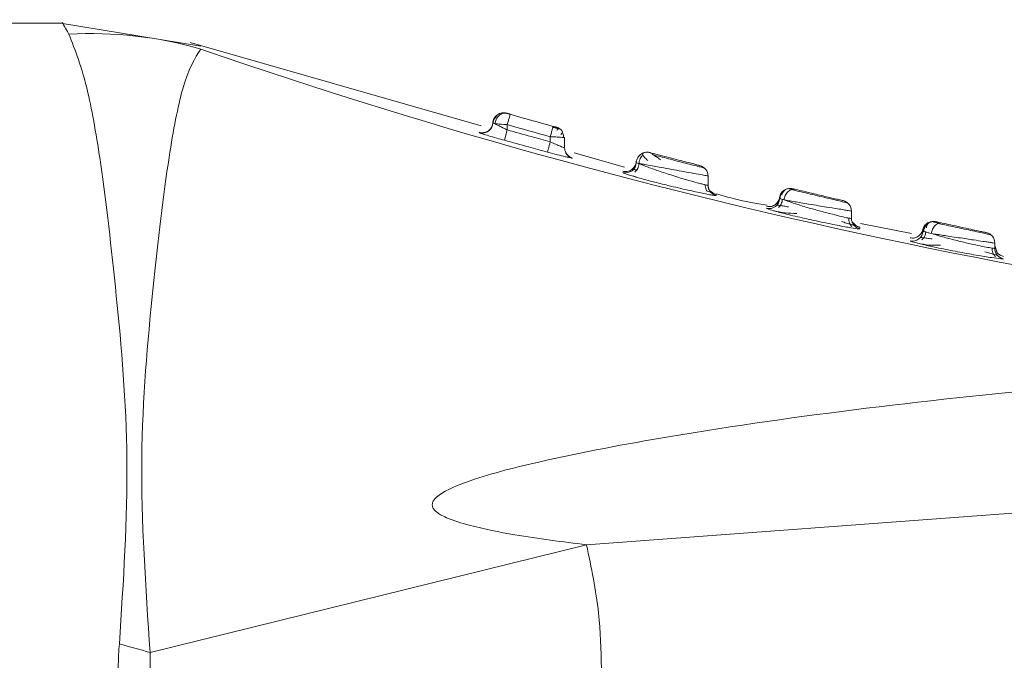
# Model space of a CAD drawing. Header units: millimetres. Extents: x -456 to 1924, y -71 to 431.
# Tile 10 of 45: x -211.3 to -197.57, y 162.59 to 171.53. Entities that reach past the tile are written whole.
import ezdxf

# ---------------------------------------------------------------- set-up
doc = ezdxf.new("R2010")
doc.units = ezdxf.units.MM

# ---------------------------------------------------------------- blocks, each defined once
blk = doc.blocks.new('Drawing View2')
at = {"color": 7, "linetype": 'Continuous', "lineweight": 18}
for p, q in [((-866.91, 0), (-881.51, 0)), ((-864.985, -0.317), (-866.942, 0)), ((-861.076, -1.433), (-865.134, -0.267)), ((-860.783, -1.251), (-860.776, -1.25)), ((-860.764, -1.256), (-860.779, -1.252)), ((-860.738, -1.253), (-860.741, -1.252)), ((-860.719, -1.255), (-860.718, -1.255)), ((-860.716, -1.26), (-860.719, -1.259)), ((-860.665, -1.274), (-860.67, -1.273)), ((-860.915, -1.42), (-860.91, -1.391)), ((-860.906, -1.392), (-860.901, -1.394)), ((-860.75, -1.633), (-860.71, -1.488)), ((-860.71, -1.413), (-860.71, -1.488)), ((-860.02, -1.452), (-860.023, -1.451)), ((-860.007, -1.456), (-860.007, -1.456)), ((-860.11, -1.583), (-860.11, -1.652)), ((-859.91, -1.597), (-859.91, -1.739)), ((-859.879, -1.826), (-859.902, -1.786)), ((-859.799, -1.884), (-859.799, -1.88)), ((-859.076, -2.008), (-859.777, -1.807)), ((-858.908, -2.146), (-859.005, -2.117)), ((-857.91, -2.131), (-857.91, -2.258)), ((-857.91, -2.258), (-857.91, -2.245)), ((-857.901, -2.306), (-857.91, -2.258)), ((-856.735, -2.319), (-856.776, -2.31)), ((-856.725, -2.308), (-856.728, -2.308)), ((-857.795, -2.404), (-857.795, -2.389)), ((-855.91, -2.621), (-855.91, -2.722)), ((-855.91, -2.722), (-855.91, -2.703)), ((-855.877, -2.793), (-855.902, -2.771)), ((-855.828, -2.867), (-855.791, -2.869)), ((-855.791, -2.869), (-855.792, -2.85)), ((-855.07, -2.934), (-855.781, -2.795)), ((-854.689, -2.791), (-854.765, -2.775)), ((-854.729, -2.769), (-854.735, -2.768)), ((-854.729, -2.769), (-854.723, -2.771)), ((-854.869, -2.915), (-854.831, -2.924)), ((-853.91, -3.067), (-853.91, -3.14)), ((-853.91, -3.103), (-853.876, -3.202)), ((-853.91, -3.14), (-853.91, -3.111)), ((-853.897, -3.192), (-853.902, -3.19)), ((-853.825, -3.287), (-853.787, -3.288)), ((-844.41, -6.155), (-859.605, -7.278)), ((-865.692, -8.781), (-859.605, -7.278))]:
    blk.add_line(p, q, dxfattribs=at)
at = {"color": 7, "linetype": 'Continuous', "lineweight": 18, "flags": 128}
for points in [[(-860.788, -1.251), (-860.786, -1.251), (-860.783, -1.251)], [(-860.149, -1.797), (-860.148, -1.794), (-860.146, -1.785), (-860.142, -1.772), (-860.137, -1.754), (-860.131, -1.732), (-860.125, -1.707), (-860.117, -1.68), (-860.11, -1.652)], [(-856.788, -2.306), (-856.758, -2.304), (-856.725, -2.308)], [(-856.736, -2.319), (-856.71, -2.316), (-856.681, -2.319)], [(-857.873, -2.357), (-857.878, -2.351), (-857.883, -2.344)], [(-854.79, -2.768), (-854.761, -2.766), (-854.729, -2.769)]]:
    blk.add_lwpolyline(points, dxfattribs=at)
at = {"color": 7, "linetype": 'Continuous', "lineweight": 18}
for centre, radius, start, end in [((-866.503, -5.574), 5.431, 73.7437, 93.4003), ((-838.951, 74.858), 79.595, 250.91041, 266.06764), ((-833.225, 94.891), 100, 254.07145, 254.4281), ((-861.06, -1.382), 0.15, 254.1954, 345.2357), ((-833.225, 94.891), 100.15, 254.07145, 254.4281), ((-859.76, -1.739), 0.15, 180.0126, 209.1714), ((-859.76, -1.739), 0.15, 209.1864, 255.0952), ((-859.06, -1.937), 0.15, 255.7021, 357.8504), ((-858.06, -2.131), 0.15, 360, 75.6421), ((-857.76, -2.258), 0.15, 180.0004, 206.6861), ((-857.06, -2.436), 0.15, 257.1479, 356.4955), ((-856.06, -2.621), 0.15, 360, 76.8202), ((-855.76, -2.722), 0.15, 180.0065, 258.0251), ((-854.761, -2.916), 0.15, 107.1134, 167.0605), ((-855.06, -2.889), 0.15, 258.6302, 354.8555), ((-855.06, -2.889), 0.15, 258.6461, 306.7535), ((-854.06, -3.067), 0.15, 360, 77.9926), ((-853.76, -3.14), 0.15, 180.0076, 259.4972), ((-910.279, -167.8), 165.152, 74.33709, 74.49184)]:
    blk.add_arc(centre, radius, start, end, dxfattribs=at)
for points, knots in [([(-866.825, -0.152), (-866.882, -0.051), (-866.938, 0.051), (-866.91, 0), (-866.91, 0)], [0, 0, 0, 0, 0.9999585, 1, 1, 1, 1]), ([(-866.121, -8.661), (-866.064, -7.79), (-865.952, -6.064), (-866.162, -3.745), (-866.354, -2.05), (-866.581, -0.764), (-866.736, -0.376), (-866.825, -0.152)], [0, 0, 0, 0, 0.215496, 0.427053, 0.635274, 0.788728, 1, 1, 1, 1]), ([(-865.692, -8.781), (-865.754, -7.863), (-865.876, -6.056), (-865.653, -3.638), (-865.453, -1.923), (-865.218, -0.715), (-865.069, -0.489), (-864.983, -0.36)], [0, 0, 0, 0, 0.215583, 0.4246848, 0.6335297, 0.7894029, 1, 1, 1, 1]), ([(-860.848, -1.276), (-860.857, -1.284), (-860.875, -1.299), (-860.895, -1.329), (-860.907, -1.36), (-860.91, -1.382), (-860.911, -1.392)], [0, 0, 0, 0, 0.2672239, 0.5268952, 0.7726226, 1, 1, 1, 1]), ([(-860.91, -1.391), (-860.909, -1.38), (-860.907, -1.359), (-860.894, -1.328), (-860.875, -1.3), (-860.848, -1.276), (-860.817, -1.258), (-860.794, -1.253), (-860.782, -1.251)], [0, 0, 0, 0, 0.1492859, 0.3103459, 0.4803369, 0.6551728, 0.8300088, 1, 1, 1, 1]), ([(-860.846, -1.278), (-860.856, -1.286), (-860.874, -1.301), (-860.893, -1.331), (-860.905, -1.363), (-860.907, -1.384), (-860.908, -1.394)], [0, 0, 0, 0, 0.267472, 0.527266, 0.772918, 1, 1, 1, 1]), ([(-860.848, -1.279), (-860.857, -1.287), (-860.875, -1.302), (-860.893, -1.331), (-860.905, -1.363), (-860.907, -1.384), (-860.908, -1.394)], [0, 0, 0, 0, 0.254694, 0.519027, 0.768961, 1, 1, 1, 1]), ([(-860.784, -1.251), (-860.795, -1.253), (-860.818, -1.259), (-860.848, -1.277), (-860.872, -1.302), (-860.882, -1.323), (-860.886, -1.334)], [0, 0, 0, 0, 0.241426, 0.493257, 0.748603, 1, 1, 1, 1]), ([(-860.879, -1.401), (-860.878, -1.391), (-860.875, -1.37), (-860.863, -1.339), (-860.846, -1.309), (-860.822, -1.284), (-860.795, -1.265), (-860.765, -1.255), (-860.737, -1.252), (-860.719, -1.255), (-860.711, -1.257)], [0, 0, 0, 0, 0.113774, 0.236652, 0.366448, 0.500002, 0.633556, 0.763352, 0.886228, 1, 1, 1, 1]), ([(-860.782, -1.251), (-860.771, -1.25), (-860.75, -1.248), (-860.729, -1.252), (-860.719, -1.255)], [0, 0, 0, 0, 0.518969, 1, 1, 1, 1]), ([(-860.765, -1.256), (-860.755, -1.254), (-860.741, -1.252), (-860.727, -1.254), (-860.723, -1.255)], [0, 0, 0, 0, 0.665402, 1, 1, 1, 1]), ([(-860.711, -1.257), (-860.714, -1.256), (-860.717, -1.255), (-860.718, -1.255), (-860.718, -1.255)], [0, 0, 0, 0, 0.731783, 1, 1, 1, 1]), ([(-860.669, -1.269), (-860.673, -1.268), (-860.68, -1.266), (-860.692, -1.263), (-860.703, -1.259), (-860.708, -1.258), (-860.711, -1.257)], [0, 0, 0, 0, 0.2307988, 0.45919, 0.7320226, 1, 1, 1, 1]), ([(-860.91, -1.384), (-860.911, -1.394), (-860.914, -1.416), (-860.926, -1.447), (-860.945, -1.476), (-860.972, -1.5), (-861.004, -1.518), (-861.038, -1.527), (-861.071, -1.528), (-861.092, -1.523), (-861.102, -1.521)], [0, 0, 0, 0, 0.113729, 0.236596, 0.366411, 0.5, 0.633589, 0.763404, 0.886271, 1, 1, 1, 1]), ([(-860.879, -1.401), (-860.889, -1.398), (-860.903, -1.394), (-860.905, -1.393), (-860.906, -1.392)], [0, 0, 0, 0, 0.661553, 1, 1, 1, 1]), ([(-860.879, -1.401), (-860.869, -1.407), (-860.846, -1.42), (-860.812, -1.437), (-860.785, -1.451), (-860.757, -1.466), (-860.73, -1.479), (-860.71, -1.488)], [0, 0, 0, 0, 0.24972, 0.544545, 0.598513, 0.69255, 1, 1, 1, 1]), ([(-860.71, -1.488), (-860.598, -1.519), (-860.399, -1.574), (-860.198, -1.628), (-860.11, -1.652)], [0, 0, 0, 0, 0.558056, 1, 1, 1, 1]), ([(-860.11, -1.583), (-860.105, -1.564), (-860.094, -1.526), (-860.081, -1.478), (-860.076, -1.459), (-860.073, -1.451)], [0, 0, 0, 0, 0.338543, 0.677086, 1, 1, 1, 1]), ([(-859.995, -1.473), (-860.001, -1.472), (-860.013, -1.468), (-860.034, -1.462), (-860.055, -1.455), (-860.07, -1.451), (-860.078, -1.448)], [0, 0, 0, 0, 0.2547897, 0.5061045, 0.7542934, 1, 1, 1, 1]), ([(-860.077, -1.465), (-860.076, -1.459), (-860.071, -1.442), (-860.07, -1.44), (-860.07, -1.438)], [0, 0, 0, 0, 0.3333333, 1, 1, 1, 1]), ([(-860.028, -1.45), (-860.029, -1.449), (-860.032, -1.449), (-860.039, -1.447), (-860.048, -1.444), (-860.059, -1.441), (-860.066, -1.439), (-860.07, -1.438)], [0, 0, 0, 0, 0.1059066, 0.3337401, 0.5512967, 0.7697127, 1, 1, 1, 1]), ([(-860.029, -1.45), (-860.027, -1.45), (-860.02, -1.452), (-860.012, -1.455), (-860.005, -1.461), (-859.999, -1.469), (-860.001, -1.48), (-860.013, -1.489), (-860.019, -1.493)], [0, 0, 0, 0, 0.0515938, 0.1745724, 0.3011201, 0.4322873, 0.7081462, 1, 1, 1, 1]), ([(-859.964, -1.483), (-859.968, -1.48), (-859.983, -1.464), (-860.004, -1.457), (-860.02, -1.452)], [0, 0, 0, 0, 0.247733, 1, 1, 1, 1]), ([(-859.965, -1.551), (-859.959, -1.545), (-859.945, -1.533), (-859.94, -1.516), (-859.945, -1.499), (-859.958, -1.487), (-859.963, -1.483)], [0, 0, 0, 0, 0.291641, 0.563309, 0.818713, 1, 1, 1, 1]), ([(-861.101, -1.522), (-861.101, -1.522), (-861.101, -1.52), (-861.101, -1.523), (-861.101, -1.526)], [0, 0, 0, 0, 0.119102, 1, 1, 1, 1]), ([(-861.101, -1.526), (-861.099, -1.527), (-861.097, -1.529), (-861.074, -1.537), (-861.064, -1.54)], [0, 0, 0, 0, 0.573401, 1, 1, 1, 1]), ([(-861.064, -1.54), (-861.059, -1.541), (-861.04, -1.548), (-860.969, -1.57), (-860.865, -1.601), (-860.787, -1.623), (-860.75, -1.633)], [0, 0, 0, 0, 0.101763, 0.403229, 0.721524, 1, 1, 1, 1]), ([(-860.75, -1.633), (-860.638, -1.664), (-860.438, -1.719), (-860.238, -1.773), (-860.149, -1.797)], [0, 0, 0, 0, 0.558055, 1, 1, 1, 1]), ([(-859.925, -1.593), (-859.925, -1.584), (-859.926, -1.565), (-859.933, -1.538), (-859.941, -1.521), (-859.945, -1.513)], [0, 0, 0, 0, 0.330482, 0.678172, 1, 1, 1, 1]), ([(-860.11, -1.652), (-860.083, -1.665), (-860.032, -1.689), (-859.974, -1.714), (-859.938, -1.729), (-859.915, -1.738), (-859.912, -1.739), (-859.91, -1.739)], [0, 0, 0, 0, 0.268651, 0.518505, 0.657801, 0.816403, 1, 1, 1, 1]), ([(-859.91, -1.735), (-859.91, -1.735), (-859.91, -1.734), (-859.91, -1.737), (-859.91, -1.739)], [0, 0, 0, 0, 0.102284, 1, 1, 1, 1]), ([(-860.149, -1.797), (-860.102, -1.81), (-860.01, -1.834), (-859.91, -1.859), (-859.847, -1.874), (-859.807, -1.883), (-859.802, -1.884), (-859.799, -1.884)], [0, 0, 0, 0, 0.261453, 0.508983, 0.649421, 0.811251, 1, 1, 1, 1]), ([(-859.798, -1.88), (-859.813, -1.875), (-859.845, -1.864), (-859.867, -1.839), (-859.879, -1.826)], [0, 0, 0, 0, 0.4860241, 1, 1, 1, 1]), ([(-858.91, -1.943), (-858.909, -1.931), (-858.906, -1.907), (-858.892, -1.875), (-858.873, -1.848), (-858.85, -1.828), (-858.824, -1.812), (-858.793, -1.801), (-858.758, -1.797), (-858.734, -1.801), (-858.722, -1.804)], [0, 0, 0, 0, 0.137223, 0.267433, 0.387963, 0.497455, 0.608552, 0.730615, 0.862046, 1, 1, 1, 1]), ([(-858.816, -1.839), (-858.823, -1.846), (-858.839, -1.86), (-858.857, -1.888), (-858.87, -1.922), (-858.872, -1.947), (-858.873, -1.96)], [0, 0, 0, 0, 0.2200674, 0.462731, 0.724706, 1, 1, 1, 1]), ([(-858.797, -1.804), (-858.806, -1.807), (-858.824, -1.815), (-858.821, -1.838), (-858.798, -1.869), (-858.766, -1.899), (-858.75, -1.915)], [0, 0, 0, 0, 0.2184301, 0.4704037, 0.7310122, 1, 1, 1, 1]), ([(-858.797, -1.804), (-858.793, -1.803), (-858.778, -1.798), (-858.753, -1.798), (-858.732, -1.802), (-858.722, -1.804)], [0, 0, 0, 0, 0.161929, 0.59685, 1, 1, 1, 1]), ([(-858.023, -1.985), (-858.024, -1.985), (-858.027, -1.984), (-858.053, -1.978), (-858.105, -1.964), (-858.187, -1.943), (-858.294, -1.915), (-858.424, -1.882), (-858.567, -1.844), (-858.667, -1.818), (-858.715, -1.805), (-858.72, -1.804), (-858.722, -1.804)], [0, 0, 0, 0, 0.05889, 0.131984, 0.227373, 0.317308, 0.424713, 0.545782, 0.670567, 0.834795, 0.917467, 1, 1, 1, 1]), ([(-858.569, -1.904), (-858.59, -1.891), (-858.633, -1.864), (-858.675, -1.834), (-858.696, -1.815), (-858.695, -1.813), (-858.694, -1.813)], [0, 0, 0, 0, 0.297951, 0.58603, 0.860342, 1, 1, 1, 1]), ([(-857.959, -2.019), (-857.963, -2.019), (-857.97, -2.017), (-858.028, -2.002), (-858.112, -1.98), (-858.22, -1.953), (-858.34, -1.922), (-858.462, -1.89), (-858.58, -1.859), (-858.643, -1.843), (-858.674, -1.835)], [0, 0, 0, 0, 0.125014, 0.250318, 0.375424, 0.500328, 0.62511, 0.749892, 0.874812, 1, 1, 1, 1]), ([(-858.91, -1.923), (-858.911, -1.933), (-858.913, -1.955), (-858.925, -1.986), (-858.944, -2.015), (-858.97, -2.04), (-859.001, -2.058), (-859.035, -2.068), (-859.068, -2.07), (-859.089, -2.066), (-859.099, -2.064)], [0, 0, 0, 0, 0.113822, 0.236712, 0.366489, 0.500005, 0.63352, 0.763294, 0.886181, 1, 1, 1, 1]), ([(-858.904, -2.047), (-858.905, -2.047), (-858.922, -2.044), (-858.942, -2.041), (-858.949, -2.043), (-858.953, -2.043)], [0, 0, 0, 0, 0.0155003, 0.5306168, 1, 1, 1, 1]), ([(-858.872, -1.956), (-858.873, -1.968), (-858.876, -1.993), (-858.889, -2.027), (-858.908, -2.055), (-858.923, -2.069), (-858.93, -2.076)], [0, 0, 0, 0, 0.275, 0.536907, 0.779688, 1, 1, 1, 1]), ([(-858.91, -1.943), (-858.909, -1.944), (-858.907, -1.946), (-858.875, -1.955), (-858.784, -1.996), (-858.625, -2.052), (-858.458, -2.107), (-858.32, -2.152), (-858.19, -2.19), (-858.077, -2.221), (-857.992, -2.243), (-857.945, -2.254), (-857.915, -2.26), (-857.912, -2.259), (-857.91, -2.258)], [0, 0, 0, 0, 0.037884, 0.116656, 0.234838, 0.358919, 0.490121, 0.562296, 0.629991, 0.751634, 0.815627, 0.878228, 0.939621, 1, 1, 1, 1]), ([(-857.91, -2.131), (-857.912, -2.13), (-857.916, -2.129), (-857.956, -2.122), (-858.039, -2.107), (-858.16, -2.086), (-858.291, -2.062), (-858.42, -2.038), (-858.552, -2.015), (-858.672, -1.992), (-858.77, -1.975), (-858.849, -1.959), (-858.9, -1.953), (-858.907, -1.946), (-858.91, -1.943)], [0, 0, 0, 0, 0.065832, 0.132704, 0.235989, 0.351358, 0.415251, 0.503915, 0.599976, 0.669222, 0.755303, 0.834588, 0.917484, 1, 1, 1, 1]), ([(-859.097, -2.083), (-859.089, -2.087), (-859.078, -2.094), (-859.005, -2.117), (-858.951, -2.134), (-858.886, -2.153), (-858.808, -2.175), (-858.66, -2.215), (-858.49, -2.258), (-858.324, -2.297), (-858.156, -2.336), (-858.01, -2.367), (-857.902, -2.389), (-857.841, -2.4), (-857.802, -2.406), (-857.797, -2.405), (-857.795, -2.404)], [0, 0, 0, 0, 0.108868, 0.170073, 0.235648, 0.243541, 0.308214, 0.38546, 0.48989, 0.563467, 0.631506, 0.750347, 0.814407, 0.877392, 0.939244, 1, 1, 1, 1]), ([(-857.927, -2.34), (-857.93, -2.334), (-857.939, -2.318), (-857.948, -2.288), (-857.948, -2.263), (-857.948, -2.251)], [0, 0, 0, 0, 0.223722, 0.60244, 1, 1, 1, 1]), ([(-857.871, -2.358), (-857.872, -2.358), (-857.886, -2.346), (-857.897, -2.327), (-857.901, -2.308), (-857.901, -2.306)], [0, 0, 0, 0, 0.0507847, 0.8809065, 1, 1, 1, 1]), ([(-856.852, -2.333), (-856.861, -2.34), (-856.879, -2.355), (-856.898, -2.384), (-856.91, -2.415), (-856.912, -2.435), (-856.913, -2.446)], [0, 0, 0, 0, 0.266307, 0.52548, 0.771467, 1, 1, 1, 1]), ([(-856.91, -2.445), (-856.909, -2.435), (-856.907, -2.414), (-856.895, -2.384), (-856.876, -2.356), (-856.85, -2.332), (-856.82, -2.315), (-856.798, -2.309), (-856.787, -2.306)], [0, 0, 0, 0, 0.1501578, 0.3115361, 0.4813689, 0.6557677, 0.8301668, 1, 1, 1, 1]), ([(-856.788, -2.306), (-856.799, -2.309), (-856.822, -2.315), (-856.849, -2.335), (-856.87, -2.361), (-856.876, -2.382), (-856.88, -2.393)], [0, 0, 0, 0, 0.239865, 0.490044, 0.745271, 1, 1, 1, 1]), ([(-856.848, -2.465), (-856.847, -2.455), (-856.844, -2.434), (-856.833, -2.403), (-856.816, -2.373), (-856.793, -2.348), (-856.766, -2.329), (-856.737, -2.318), (-856.708, -2.314), (-856.69, -2.317), (-856.681, -2.319)], [0, 0, 0, 0, 0.114126, 0.237091, 0.366746, 0.500021, 0.633293, 0.762938, 0.88589, 1, 1, 1, 1]), ([(-856.787, -2.306), (-856.776, -2.305), (-856.756, -2.302), (-856.735, -2.306), (-856.725, -2.308)], [0, 0, 0, 0, 0.518008, 1, 1, 1, 1]), ([(-855.963, -2.506), (-855.968, -2.505), (-855.977, -2.503), (-856.048, -2.486), (-856.151, -2.462), (-856.279, -2.432), (-856.417, -2.399), (-856.55, -2.367), (-856.669, -2.339), (-856.721, -2.326), (-856.746, -2.32)], [0, 0, 0, 0, 0.125049, 0.25021, 0.37519, 0.500013, 0.624778, 0.749616, 0.87466, 1, 1, 1, 1]), ([(-856.681, -2.319), (-856.697, -2.315), (-856.716, -2.31), (-856.719, -2.31), (-856.72, -2.309)], [0, 0, 0, 0, 0.812734, 1, 1, 1, 1]), ([(-856.026, -2.475), (-856.027, -2.474), (-856.029, -2.474), (-856.048, -2.47), (-856.088, -2.46), (-856.152, -2.445), (-856.235, -2.425), (-856.328, -2.403), (-856.447, -2.375), (-856.585, -2.342), (-856.649, -2.327), (-856.681, -2.319)], [0, 0, 0, 0, 0.060974, 0.134031, 0.226048, 0.34221, 0.435268, 0.540822, 0.65477, 0.828002, 1, 1, 1, 1]), ([(-857.87, -2.36), (-857.874, -2.358), (-857.882, -2.355), (-857.905, -2.347), (-857.925, -2.34), (-857.927, -2.34)], [0, 0, 0, 0, 0.487169, 0.968235, 1, 1, 1, 1]), ([(-857.794, -2.389), (-857.81, -2.384), (-857.842, -2.373), (-857.866, -2.348), (-857.878, -2.336)], [0, 0, 0, 0, 0.485468, 1, 1, 1, 1]), ([(-857.795, -2.404), (-857.81, -2.399), (-857.84, -2.39), (-857.861, -2.368), (-857.871, -2.358)], [0, 0, 0, 0, 0.538837, 1, 1, 1, 1]), ([(-857.085, -2.539), (-857.238, -2.513), (-857.477, -2.473), (-857.709, -2.403), (-857.791, -2.378)], [0, 0, 0, 0, 0.6428435, 1, 1, 1, 1]), ([(-856.91, -2.416), (-856.912, -2.428), (-856.915, -2.452), (-856.929, -2.483), (-856.948, -2.509), (-856.97, -2.53), (-856.996, -2.545), (-857.026, -2.556), (-857.06, -2.56), (-857.084, -2.556), (-857.096, -2.554)], [0, 0, 0, 0, 0.136997, 0.267594, 0.389104, 0.5, 0.610896, 0.732407, 0.863003, 1, 1, 1, 1]), ([(-856.872, -2.453), (-856.873, -2.466), (-856.876, -2.49), (-856.889, -2.523), (-856.907, -2.551), (-856.922, -2.565), (-856.929, -2.572)], [0, 0, 0, 0, 0.274767, 0.536455, 0.779273, 1, 1, 1, 1]), ([(-856.848, -2.465), (-856.866, -2.459), (-856.902, -2.449), (-856.907, -2.446), (-856.91, -2.445)], [0, 0, 0, 0, 0.499024, 1, 1, 1, 1]), ([(-856.848, -2.336), (-856.857, -2.344), (-856.874, -2.359), (-856.892, -2.389), (-856.904, -2.42), (-856.906, -2.442), (-856.906, -2.452)], [0, 0, 0, 0, 0.266918, 0.526412, 0.772222, 1, 1, 1, 1]), ([(-856.848, -2.336), (-856.857, -2.344), (-856.874, -2.359), (-856.892, -2.389), (-856.903, -2.419), (-856.905, -2.438), (-856.906, -2.447)], [0, 0, 0, 0, 0.277759, 0.547791, 0.803582, 1, 1, 1, 1]), ([(-856.848, -2.465), (-856.818, -2.475), (-856.758, -2.497), (-856.61, -2.545), (-856.434, -2.597), (-856.253, -2.646), (-856.104, -2.684), (-855.994, -2.71), (-855.923, -2.723), (-855.914, -2.723), (-855.91, -2.722)], [0, 0, 0, 0, 0.117871, 0.245763, 0.395767, 0.530728, 0.660259, 0.774453, 0.8886, 1, 1, 1, 1]), ([(-855.91, -2.621), (-855.912, -2.62), (-855.917, -2.619), (-855.954, -2.613), (-856.015, -2.603), (-856.113, -2.587), (-856.236, -2.567), (-856.376, -2.544), (-856.499, -2.523), (-856.611, -2.505), (-856.706, -2.489), (-856.788, -2.475), (-856.828, -2.468), (-856.848, -2.465)], [0, 0, 0, 0, 0.0809129, 0.164987, 0.2523155, 0.3429813, 0.4760437, 0.5639681, 0.6685035, 0.7546906, 0.8292366, 0.9180785, 1, 1, 1, 1]), ([(-857.093, -2.582), (-857.085, -2.587), (-857.067, -2.596), (-856.964, -2.624), (-856.913, -2.638)], [0, 0, 0, 0, 0.505253, 1, 1, 1, 1]), ([(-856.786, -2.563), (-856.81, -2.558), (-856.857, -2.55), (-856.907, -2.541), (-856.941, -2.537), (-856.947, -2.539), (-856.95, -2.539)], [0, 0, 0, 0, 0.25503, 0.510407, 0.76655, 1, 1, 1, 1]), ([(-856.997, -2.616), (-856.944, -2.627), (-856.843, -2.65), (-856.726, -2.653), (-856.67, -2.654)], [0, 0, 0, 0, 0.524534, 1, 1, 1, 1]), ([(-856.913, -2.638), (-856.911, -2.638), (-856.863, -2.652), (-856.693, -2.693), (-856.434, -2.752), (-856.165, -2.808), (-855.943, -2.85), (-855.866, -2.861), (-855.828, -2.867)], [0, 0, 0, 0, 0.005955, 0.202049, 0.406582, 0.612103, 0.812688, 1, 1, 1, 1]), ([(-855.902, -2.835), (-855.908, -2.828), (-855.922, -2.814), (-855.937, -2.787), (-855.947, -2.753), (-855.948, -2.729), (-855.948, -2.717)], [0, 0, 0, 0, 0.220871, 0.463715, 0.725343, 1, 1, 1, 1]), ([(-855.872, -2.822), (-855.876, -2.821), (-855.882, -2.818), (-855.919, -2.806), (-855.975, -2.789), (-856.025, -2.773), (-856.05, -2.765)], [0, 0, 0, 0, 0.235849, 0.493526, 0.748253, 1, 1, 1, 1]), ([(-855.791, -2.846), (-855.807, -2.841), (-855.84, -2.831), (-855.864, -2.806), (-855.877, -2.793)], [0, 0, 0, 0, 0.484896, 1, 1, 1, 1]), ([(-854.911, -2.86), (-854.912, -2.871), (-854.916, -2.894), (-854.934, -2.933), (-854.968, -2.971), (-855.016, -2.993), (-855.058, -2.999), (-855.08, -2.995), (-855.092, -2.994)], [0, 0, 0, 0, 0.136954, 0.267626, 0.5, 0.732374, 0.863046, 1, 1, 1, 1]), ([(-854.911, -2.902), (-854.913, -2.887), (-854.915, -2.872), (-854.914, -2.881), (-854.914, -2.882)], [0, 0, 0, 0, 0.981578, 1, 1, 1, 1]), ([(-854.839, -2.782), (-854.849, -2.788), (-854.868, -2.8), (-854.89, -2.825), (-854.906, -2.853), (-854.911, -2.873), (-854.914, -2.882)], [0, 0, 0, 0, 0.265346, 0.524013, 0.770275, 1, 1, 1, 1]), ([(-854.911, -2.902), (-854.909, -2.893), (-854.906, -2.873), (-854.894, -2.844), (-854.875, -2.817), (-854.851, -2.794), (-854.821, -2.777), (-854.79, -2.767), (-854.759, -2.764), (-854.739, -2.768), (-854.729, -2.769)], [0, 0, 0, 0, 0.115075, 0.238255, 0.367497, 0.5, 0.632503, 0.761746, 0.884925, 1, 1, 1, 1]), ([(-854.844, -2.798), (-854.853, -2.806), (-854.87, -2.821), (-854.888, -2.85), (-854.9, -2.88), (-854.902, -2.901), (-854.903, -2.911)], [0, 0, 0, 0, 0.266054, 0.525105, 0.771168, 1, 1, 1, 1]), ([(-854.79, -2.769), (-854.801, -2.772), (-854.823, -2.778), (-854.846, -2.797), (-854.862, -2.824), (-854.863, -2.845), (-854.864, -2.856)], [0, 0, 0, 0, 0.237115, 0.485752, 0.741625, 1, 1, 1, 1]), ([(-854.793, -2.934), (-854.791, -2.924), (-854.789, -2.904), (-854.778, -2.873), (-854.763, -2.845), (-854.742, -2.82), (-854.719, -2.801), (-854.693, -2.789), (-854.669, -2.784), (-854.653, -2.786), (-854.646, -2.788)], [0, 0, 0, 0, 0.114654, 0.237751, 0.367198, 0.500063, 0.632919, 0.762338, 0.885395, 1, 1, 1, 1]), ([(-854.645, -2.788), (-854.672, -2.782), (-854.719, -2.771), (-854.726, -2.77), (-854.729, -2.769)], [0, 0, 0, 0, 0.583209, 1, 1, 1, 1]), ([(-853.967, -2.95), (-853.971, -2.949), (-853.979, -2.947), (-854.039, -2.935), (-854.129, -2.915), (-854.242, -2.891), (-854.368, -2.864), (-854.494, -2.837), (-854.613, -2.811), (-854.673, -2.798), (-854.703, -2.791)], [0, 0, 0, 0, 0.124956, 0.25011, 0.375142, 0.500056, 0.624909, 0.74979, 0.874791, 1, 1, 1, 1]), ([(-854.699, -2.792), (-854.69, -2.789), (-854.672, -2.784), (-854.655, -2.786), (-854.646, -2.787)], [0, 0, 0, 0, 0.487704, 1, 1, 1, 1]), ([(-854.029, -2.921), (-854.03, -2.921), (-854.031, -2.92), (-854.048, -2.917), (-854.082, -2.909), (-854.146, -2.896), (-854.248, -2.874), (-854.384, -2.844), (-854.534, -2.812), (-854.608, -2.796), (-854.645, -2.788)], [0, 0, 0, 0, 0.062202, 0.135737, 0.227017, 0.340978, 0.481272, 0.64725, 0.824568, 1, 1, 1, 1]), ([(-854.785, -3.01), (-854.809, -3.006), (-854.855, -2.999), (-854.905, -2.991), (-854.939, -2.988), (-854.945, -2.989), (-854.948, -2.989)], [0, 0, 0, 0, 0.254896, 0.510277, 0.766528, 1, 1, 1, 1]), ([(-854.872, -2.905), (-854.873, -2.917), (-854.876, -2.941), (-854.888, -2.974), (-854.905, -3.002), (-854.92, -3.016), (-854.927, -3.023)], [0, 0, 0, 0, 0.274582, 0.536108, 0.778961, 1, 1, 1, 1]), ([(-854.787, -2.935), (-854.823, -2.926), (-854.893, -2.908), (-854.905, -2.904), (-854.911, -2.902)], [0, 0, 0, 0, 0.501133, 1, 1, 1, 1]), ([(-854.787, -2.935), (-854.758, -2.944), (-854.684, -2.968), (-854.529, -3.01), (-854.359, -3.052), (-854.207, -3.088), (-854.081, -3.114), (-853.983, -3.132), (-853.921, -3.142), (-853.914, -3.141), (-853.91, -3.14)], [0, 0, 0, 0, 0.1034983, 0.2586623, 0.4125095, 0.5223361, 0.6494903, 0.7712102, 0.8878953, 1, 1, 1, 1]), ([(-853.91, -3.067), (-853.912, -3.067), (-853.916, -3.067), (-853.948, -3.062), (-854, -3.054), (-854.083, -3.042), (-854.187, -3.026), (-854.305, -3.008), (-854.418, -2.991), (-854.528, -2.975), (-854.63, -2.959), (-854.716, -2.946), (-854.764, -2.939), (-854.787, -2.935)], [0, 0, 0, 0, 0.081863, 0.166352, 0.253534, 0.343472, 0.472825, 0.555787, 0.650793, 0.754358, 0.828991, 0.917965, 1, 1, 1, 1]), ([(-855.09, -3.036), (-855.081, -3.041), (-855.064, -3.05), (-854.96, -3.075), (-854.909, -3.088)], [0, 0, 0, 0, 0.507279, 1, 1, 1, 1]), ([(-854.986, -3.069), (-854.933, -3.079), (-854.833, -3.099), (-854.719, -3.098), (-854.665, -3.098)], [0, 0, 0, 0, 0.524647, 1, 1, 1, 1]), ([(-854.909, -3.088), (-854.907, -3.088), (-854.859, -3.1), (-854.689, -3.137), (-854.431, -3.188), (-854.164, -3.237), (-853.941, -3.273), (-853.863, -3.282), (-853.825, -3.287)], [0, 0, 0, 0, 0.007098, 0.203145, 0.406116, 0.610154, 0.810663, 1, 1, 1, 1]), ([(-853.902, -3.254), (-853.909, -3.247), (-853.922, -3.233), (-853.937, -3.205), (-853.947, -3.172), (-853.947, -3.148), (-853.948, -3.136)], [0, 0, 0, 0, 0.221141, 0.464011, 0.725494, 1, 1, 1, 1]), ([(-853.874, -3.238), (-853.877, -3.237), (-853.883, -3.235), (-853.92, -3.224), (-853.974, -3.209), (-854.024, -3.195), (-854.049, -3.188)], [0, 0, 0, 0, 0.235508, 0.493106, 0.747915, 1, 1, 1, 1]), ([(-853.787, -3.253), (-853.804, -3.248), (-853.838, -3.239), (-853.863, -3.214), (-853.876, -3.201)], [0, 0, 0, 0, 0.484355, 1, 1, 1, 1]), ([(-844.41, -4.696), (-846.248, -4.732), (-850.024, -4.806), (-854.708, -5.218), (-858.148, -5.7), (-859.988, -6.046), (-861.017, -6.301), (-861.495, -6.483), (-861.668, -6.58), (-861.736, -6.653), (-861.757, -6.697), (-861.757, -6.741), (-861.736, -6.783), (-861.696, -6.823), (-861.636, -6.863), (-861.486, -6.936), (-861.141, -7.038), (-860.488, -7.166), (-859.939, -7.236), (-859.605, -7.278)], [0, 0, 0, 0, 0.277155, 0.569443, 0.709642, 0.801656, 0.852577, 0.869317, 0.879228, 0.882226, 0.884534, 0.88657, 0.888768, 0.891502, 0.895083, 0.899771, 0.916626, 0.949186, 1, 1, 1, 1]), ([(-859.605, -7.278), (-859.538, -7.595), (-859.418, -8.163), (-859.403, -8.743), (-859.396, -9)], [0, 0, 0, 0, 0.556738, 1, 1, 1, 1]), ([(-866.136, -9), (-866.136, -8.937), (-866.134, -8.824), (-866.125, -8.711), (-866.121, -8.661)], [0, 0, 0, 0, 0.558771, 1, 1, 1, 1]), ([(-865.692, -9), (-865.692, -8.959), (-865.692, -8.886), (-865.692, -8.813), (-865.692, -8.781)], [0, 0, 0, 0, 0.5627197, 1, 1, 1, 1])]:
    blk.add_open_spline(points, degree=3, knots=knots, dxfattribs=at)
for points in [[(-860.71, -1.413), (-860.705, -1.394), (-860.694, -1.357), (-860.68, -1.309), (-860.671, -1.276), (-860.669, -1.271), (-860.669, -1.269)], [(-860.71, -1.413), (-860.727, -1.412), (-860.76, -1.41), (-860.808, -1.407), (-860.849, -1.404), (-860.869, -1.402), (-860.879, -1.401)], [(-859.91, -1.597), (-859.913, -1.595), (-859.919, -1.593), (-859.965, -1.59), (-860.031, -1.586), (-860.084, -1.584), (-860.11, -1.583)]]:
    blk.add_open_spline(points, degree=3, dxfattribs=at)

msp = doc.modelspace()

# ---------------------------------------------------------------- block references
at = {"color": 7, "linetype": 'Continuous', "lineweight": 18}
msp.add_blockref('Drawing View2', (656.209, 171.483), dxfattribs=at)

doc.saveas('drawing.dxf')
